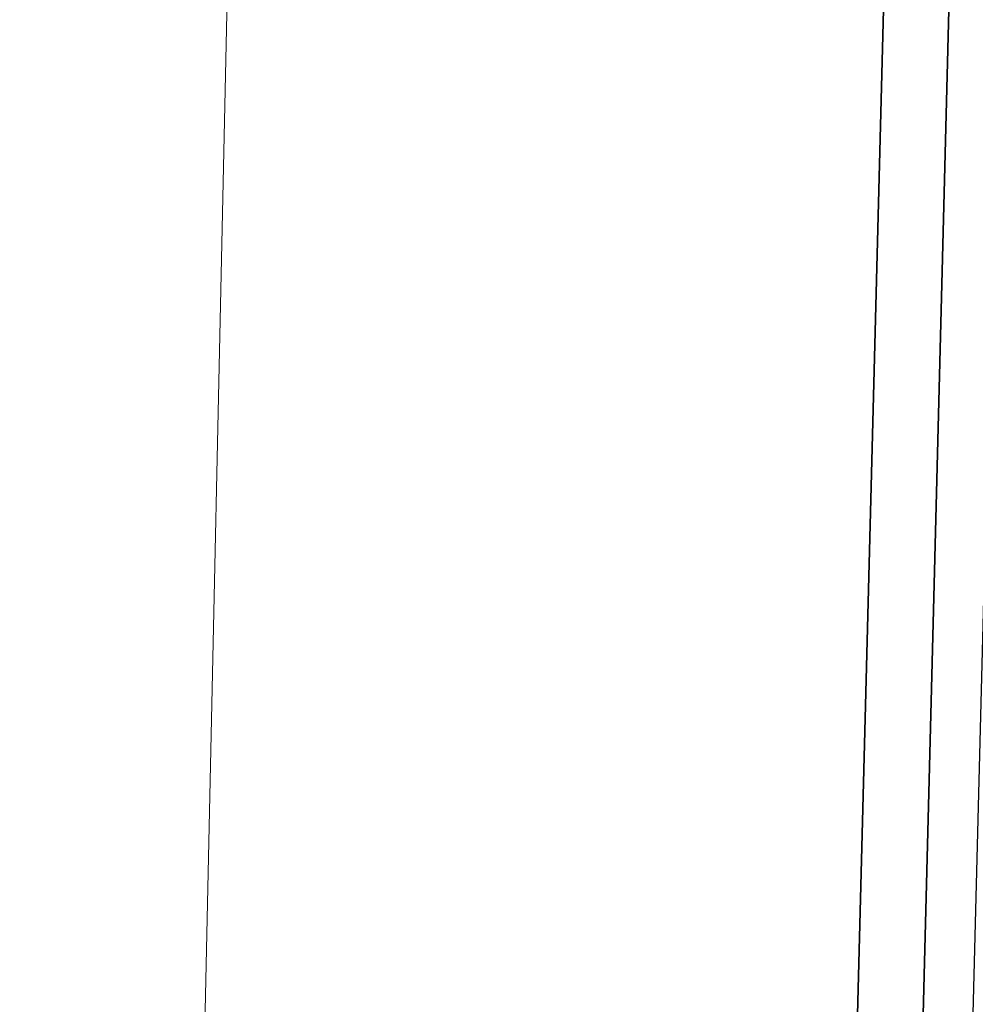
# Model space of a CAD drawing. Header units: metres. Extents: x 232680 to 233262, y 554200 to 554550.
# Tile 152 of 254: x 232760.9529 to 232761.0494, y 554475.5097 to 554475.609. Entities that reach past the tile are written whole.
import ezdxf

# ---------------------------------------------------------------- set-up
doc = ezdxf.new("R2010")
doc.units = ezdxf.units.M
doc.linetypes.add('NLCS-HIDDEN', pattern=[4, 2, -2])
for name, color, linetype, lineweight in [('ACO constructie 035', 7, 'Continuous', 35), ('ACO verborgen', 251, 'NLCS-HIDDEN', 13), ('N-WE-VH-VERHARDING_ASFALT_TUSSENLAAG_2-GD', 7, 'Continuous', 25)]:
    doc.layers.add(name, color=color, linetype=linetype, lineweight=lineweight)

# ---------------------------------------------------------------- blocks, each defined once
blk = doc.blocks.new('KT 500-640 (doorsnede)')
at = {"layer": 'ACO constructie 035'}
for p, q in [((1, -0.08), (0, -0.08)), ((1, -0.08), (0, -0.08)), ((1, -0.086606), (0, -0.086606)), ((1, -0.086606), (0, -0.086606))]:
    blk.add_line(p, q, dxfattribs=at)
at = {"layer": 'ACO verborgen'}
blk.add_line((1, -0.153), (0, -0.149), dxfattribs=at)

msp = doc.modelspace()

# ---------------------------------------------------------------- linework, layer by layer
at = {"layer": 'N-WE-VH-VERHARDING_ASFALT_TUSSENLAAG_2-GD', "flags": 128}
msp.add_lwpolyline([(232761.00621, 554473.838217), (232761.119353, 554478.238217), (232761.189376, 554478.238217), (232761.076233, 554473.838217)], close=True, dxfattribs=at)

# ---------------------------------------------------------------- block references
at = {"xscale": -1, "rotation": 268.5270045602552}
msp.add_blockref('KT 500-640 (doorsnede)', (232761.101884, 554474.642623), dxfattribs=at)

doc.saveas('drawing.dxf')
